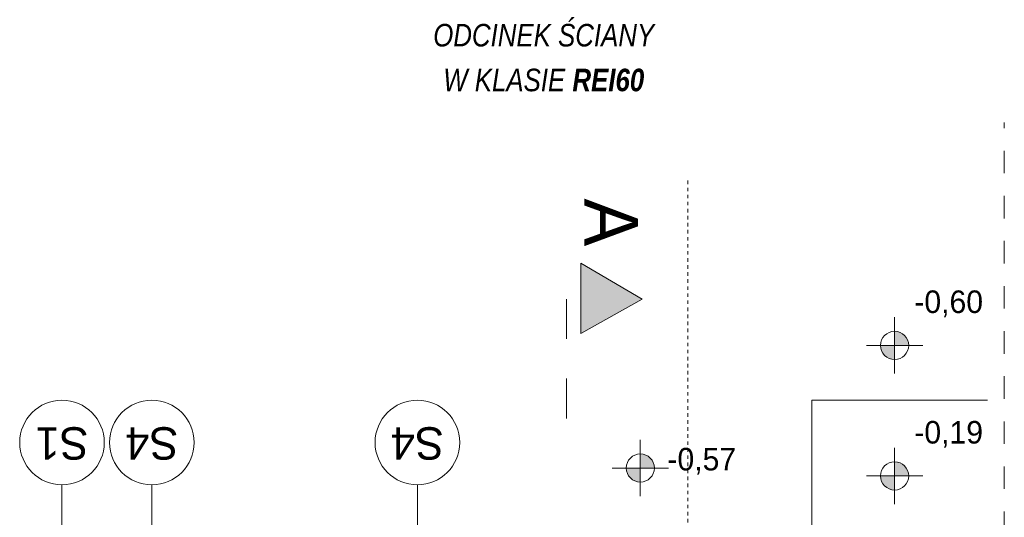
# Model space of a CAD drawing. Extents: x -440864 to -355682, y 13652 to 155872.
# Tile 123 of 179: x -370532 to -363546, y 39572 to 43102. Entities that reach past the tile are written whole.
import ezdxf

# ---------------------------------------------------------------- set-up
doc = ezdxf.new("R2010")
doc.units = 0
doc.header["$MEASUREMENT"] = 0
for name, pattern in [('Dashed', [564.444447, 282.222223, -282.222223]), ('Hidden Line', [50, 25, -25]), ('Przerywana', [320, 160, -160])]:
    doc.linetypes.add(name, pattern=pattern)
for name, color, linetype in [('#podkład', 252, 'Continuous'), ('Arch opisy', 252, 'Continuous'), ('INWENT RZĘDNE', 252, 'Continuous')]:
    doc.layers.add(name, color=color, linetype=linetype)
for name, color, linetype, lineweight in [('Arch opisy_Nr_Pióra__1', 252, 'Continuous', 25), ('Arch opisy_Nr_Pióra__21', 252, 'Continuous', 9), ('Arch wymiary_Nr_Pióra__21', 252, 'Continuous', 9), ('INWENT OPISY_Nr_Pióra__21', 252, 'Continuous', 9), ('INWENT OPISY_Nr_Pióra__41', 252, 'Continuous', 15), ('INWENT RZĘDNE_Nr_Pióra__21', 252, 'Continuous', 9), ('INWENT WYMIARY_Nr_Pióra__21', 252, 'Continuous', 9), ('Istniejące schody_Nr_Pióra__5', 252, 'Continuous', 13)]:
    doc.layers.add(name, color=color, linetype=linetype, lineweight=lineweight)
doc.styles.add('GENERATED_STYLE_1', font='txt')
doc.styles.add('GENERATED_STYLE_2', font='txt')
doc.styles.add('GENERATED_STYLE_5', font='txt')

# ---------------------------------------------------------------- blocks, each defined once
blk = doc.blocks.new('Koty wysokościowe_4', base_point=(-415601.7, 39921.5))
at = {"layer": 'INWENT RZĘDNE_Nr_Pióra__21', "linetype": 'Continuous'}
for points in [[(-415601.7, 39921.5), (-415501.7, 39921.5), (-415509.4, 39959.8), (-415531, 39992.3), (-415563.5, 40013.9), (-415601.7, 40021.5)], [(-415601.7, 39921.5), (-415701.7, 39921.5), (-415694.1, 39883.3), (-415672.5, 39850.8), (-415640, 39829.2), (-415601.7, 39821.5)]]:
    blk.add_hatch(color=256, dxfattribs=at).paths.add_polyline_path(points, flags=0)
for p, q in [((-415601.7, 39721.5), (-415601.7, 40121.5)), ((-415801.7, 39921.5), (-415401.7, 39921.5))]:
    blk.add_line(p, q, dxfattribs=at)
blk.add_circle((-415601.7, 39921.5), 100, dxfattribs=at)
at = {"layer": 'INWENT RZĘDNE_Nr_Pióra__21', "insert": (-415409.6, 39874.6), "char_height": 160, "attachment_point": 7, "style": 'GENERATED_STYLE_2'}
blk.add_mtext('{-0,57}', dxfattribs=at)
blk = doc.blocks.new('Koty wysokościowe_12', base_point=(-413797.6, 39865.3))
at = {"layer": 'INWENT RZĘDNE_Nr_Pióra__21', "linetype": 'Continuous'}
for points in [[(-413797.6, 39865.3), (-413697.6, 39865.3), (-413705.2, 39903.5), (-413726.9, 39936), (-413759.3, 39957.6), (-413797.6, 39965.3)], [(-413797.6, 39865.3), (-413897.6, 39865.3), (-413890, 39827), (-413868.3, 39794.5), (-413835.8, 39772.9), (-413797.6, 39765.3)]]:
    blk.add_hatch(color=256, dxfattribs=at).paths.add_polyline_path(points, flags=0)
for p, q in [((-413797.6, 39665.3), (-413797.6, 40065.3)), ((-413997.6, 39865.3), (-413597.6, 39865.3))]:
    blk.add_line(p, q, dxfattribs=at)
blk.add_circle((-413797.6, 39865.3), 100, dxfattribs=at)
at = {"layer": 'INWENT RZĘDNE_Nr_Pióra__21', "insert": (-413657.9, 40065.3), "char_height": 160, "attachment_point": 7, "style": 'GENERATED_STYLE_2'}
blk.add_mtext('{-0,19}', dxfattribs=at)
blk = doc.blocks.new('Koty wysokościowe_13', base_point=(-413797.6, 40791.5))
at = {"layer": 'INWENT RZĘDNE_Nr_Pióra__21', "linetype": 'Continuous'}
for points in [[(-413797.6, 40791.5), (-413697.6, 40791.5), (-413705.2, 40829.8), (-413726.9, 40862.2), (-413759.3, 40883.9), (-413797.6, 40891.5)], [(-413797.6, 40791.5), (-413897.6, 40791.5), (-413890, 40753.2), (-413868.3, 40720.8), (-413835.8, 40699.1), (-413797.6, 40691.5)]]:
    blk.add_hatch(color=256, dxfattribs=at).paths.add_polyline_path(points, flags=0)
for p, q in [((-413797.6, 40591.5), (-413797.6, 40991.5)), ((-413997.6, 40791.5), (-413597.6, 40791.5))]:
    blk.add_line(p, q, dxfattribs=at)
blk.add_circle((-413797.6, 40791.5), 100, dxfattribs=at)
at = {"layer": 'INWENT RZĘDNE_Nr_Pióra__21', "insert": (-413657.9, 40991.5), "char_height": 160, "attachment_point": 7, "style": 'GENERATED_STYLE_2'}
blk.add_mtext('{-0,60}', dxfattribs=at)
blk = doc.blocks.new('Linia_57', base_point=(-419067.4, 37292.6))
at = {"layer": 'Arch opisy_Nr_Pióra__21', "linetype": 'Continuous'}
blk.add_line((-419067.4, 37292.6), (-419067.4, 39802.4), dxfattribs=at)
blk.add_circle((-419067.4, 40102.4), 300, dxfattribs=at)
blk = doc.blocks.new('Linia_59', base_point=(-417183.4, 37292.6))
at = {"layer": 'Arch opisy_Nr_Pióra__21', "linetype": 'Continuous'}
blk.add_line((-417183.4, 37292.6), (-417183.4, 39802.4), dxfattribs=at)
blk.add_circle((-417183.4, 40102.4), 300, dxfattribs=at)
blk = doc.blocks.new('Linia_67', base_point=(-419704.9, 37292.6))
at = {"layer": 'Arch opisy_Nr_Pióra__21', "linetype": 'Continuous'}
blk.add_line((-419704.9, 37292.6), (-419704.9, 39802.4), dxfattribs=at)
blk.add_circle((-419704.9, 40102.4), 300, dxfattribs=at)
blk = doc.blocks.new('parter')
at = {"layer": 'INWENT OPISY_Nr_Pióra__21', "linetype": 'Continuous'}
blk.add_hatch(color=252, dxfattribs=at).paths.add_polyline_path([(-415588.7, 41120.1), (-416024.9, 40875.8), (-416024.9, 41375.8)], flags=0)
at = {"layer": 'Arch wymiary_Nr_Pióra__21', "color": 252, "linetype": 'Hidden Line'}
blk.add_line((-415264.9, 41960.4), (-415264.9, 37352.6), dxfattribs=at)
at = {"layer": 'INWENT OPISY_Nr_Pióra__21', "color": 252, "linetype": 'Przerywana'}
blk.add_line((-413019.4, 15452.6), (-413019.4, 42373.7), dxfattribs=at)
at = {"layer": 'INWENT OPISY_Nr_Pióra__41', "color": 252, "linetype": 'Continuous'}
for p, q in [((-416024.9, 40875.8), (-416024.9, 41375.8)), ((-415588.7, 41120.1), (-416024.9, 41375.8)), ((-416024.9, 40875.8), (-415588.7, 41120.1))]:
    blk.add_line(p, q, dxfattribs=at)
at = {"layer": 'INWENT OPISY_Nr_Pióra__41', "color": 252, "linetype": 'Dashed'}
blk.add_line((-416124.9, 41120.1), (-416124.9, 40020.1), dxfattribs=at)
at = {"layer": 'Istniejące schody_Nr_Pióra__5', "color": 252, "linetype": 'Continuous'}
for p, q in [((-414384.9, 39422.6), (-414384.9, 40402.6)), ((-414384.9, 40402.6), (-413139.4, 40402.6))]:
    blk.add_line(p, q, dxfattribs=at)
at = {"layer": 'Arch opisy', "color": 252, "linetype": 'Continuous'}
for name, p in [('Linia_67', (-419704.9, 37292.6)), ('Linia_57', (-419067.4, 37292.6)), ('Linia_59', (-417183.4, 37292.6))]:
    blk.add_blockref(name, p, dxfattribs=at)
at = {"layer": 'INWENT RZĘDNE', "color": 252}
for name, p in [('Koty wysokościowe_13', (-413797.6, 40791.5)), ('Koty wysokościowe_12', (-413797.6, 39865.3)), ('Koty wysokościowe_4', (-415601.7, 39921.5))]:
    blk.add_blockref(name, p, dxfattribs=at)
at = {"layer": 'Arch opisy_Nr_Pióra__1', "color": 252, "linetype": 'Continuous', "char_height": 230, "attachment_point": 2, "rotation": 180, "style": 'GENERATED_STYLE_5'}
for s, insert in [('{S1}', (-419704.9, 39981)), ('{S4}', (-419067.4, 39981)), ('{S4}', (-417183.4, 39981))]:
    blk.add_mtext(s, dxfattribs=dict(at, insert=insert))
at = {"layer": 'INWENT OPISY_Nr_Pióra__21', "color": 252, "linetype": 'Continuous', "insert": (-415617.9, 41664.4), "char_height": 380, "attachment_point": 2, "rotation": 270, "style": 'GENERATED_STYLE_5'}
blk.add_mtext('{A}', dxfattribs=at)
at = {"layer": 'INWENT WYMIARY_Nr_Pióra__21', "color": 252, "linetype": 'Continuous', "insert": (-416287.2, 42592.5), "char_height": 160, "width": 2120, "attachment_point": 8, "line_spacing_factor": 1.191827, "style": 'GENERATED_STYLE_1'}
blk.add_mtext('\\A1;{\\fArial Narrow Zachodni|b0|i1|c0|p34;ODCINEK ŚCIANY\\PW KLASIE \\fArial Narrow Zachodni|b1|i1|c0|p34;REI60}', dxfattribs=at)

msp = doc.modelspace()

# ---------------------------------------------------------------- block references
at = {"layer": '#podkład', "color": 3, "lineweight": 50}
msp.add_blockref('parter', (49473.1, 0), dxfattribs=at)

doc.saveas('drawing.dxf')
